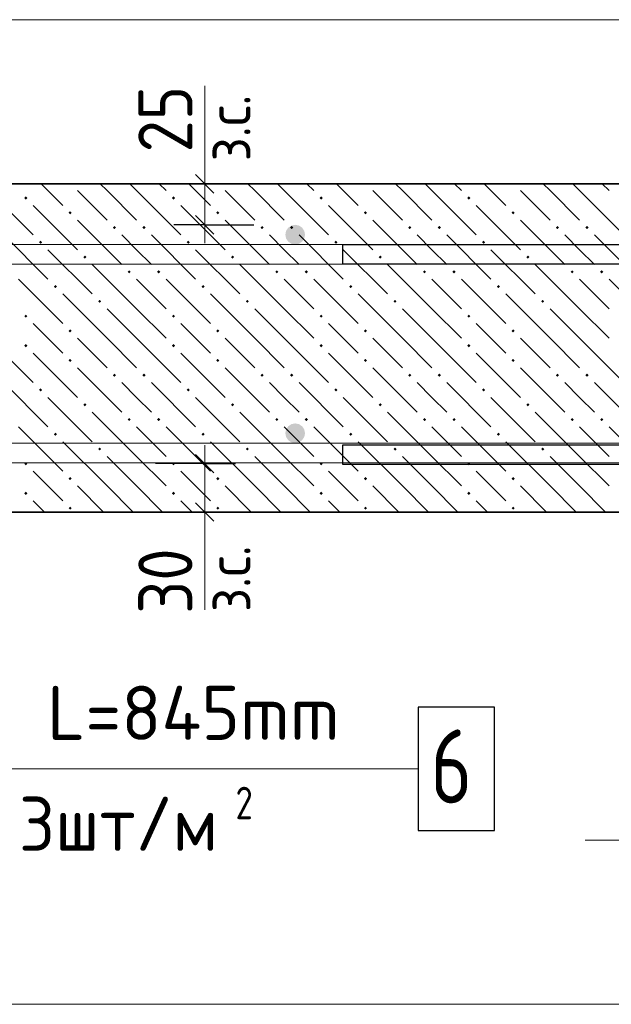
# Model space of a CAD drawing. Header units: millimetres. Extents: x 0 to 42000, y -59 to 29700.
# Tile 14 of 17: x 31011 to 33415, y 22727 to 26727. Entities that reach past the tile are written whole.
import ezdxf

# ---------------------------------------------------------------- set-up
doc = ezdxf.new("R2010")
doc.units = ezdxf.units.MM
for name, color, linetype, lineweight in [('Standard', 7, 'Continuous', 25), ('ЖБ Перекрытие верхний уровень', 7, 'Continuous', 18), ('Обрамление П-обр. равн.', 7, 'Continuous', 25), ('Размерная линия_ общее', 7, 'Continuous', 13), ('Фоновоя арматура Х1', 7, 'Continuous', 25)]:
    doc.layers.add(name, color=color, linetype=linetype, lineweight=lineweight)
doc.styles.add('ISOCPEUR', font='txt')

msp = doc.modelspace()

# ---------------------------------------------------------------- hatches: boundary and pattern name
at = {"layer": 'ЖБ Перекрытие верхний уровень', "linetype": 'Continuous', "lineweight": 18, "transparency": 33554687}
for points in [[(31219.8, 26060.3), (31215.7, 26056.2), (31211.5, 26060.3)], [(31819.8, 26060.3), (31815.7, 26056.2), (31811.5, 26060.3)], [(32419.8, 26060.3), (32415.7, 26056.2), (32411.5, 26060.3)], [(33019.8, 26060.3), (33015.7, 26056.2), (33011.5, 26060.3)], [(31029.2, 26002.7), (31035.7, 26009.2), (31042.2, 26002.7), (31035.7, 25996.2)], [(31629.2, 26002.7), (31635.7, 26009.2), (31642.2, 26002.7), (31635.7, 25996.2)], [(32229.2, 26002.7), (32235.7, 26009.2), (32242.2, 26002.7), (32235.7, 25996.2)], [(32829.2, 26002.7), (32835.7, 26009.2), (32842.2, 26002.7), (32835.7, 25996.2)], [(31209.2, 25942.7), (31215.7, 25949.2), (31222.2, 25942.7), (31215.7, 25936.2)], [(31809.2, 25942.7), (31815.7, 25949.2), (31822.2, 25942.7), (31815.7, 25936.2)], [(32409.2, 25942.7), (32415.7, 25949.2), (32422.2, 25942.7), (32415.7, 25936.2)], [(33009.2, 25942.7), (33015.7, 25949.2), (33022.2, 25942.7), (33015.7, 25936.2)], [(31389.2, 25882.7), (31395.7, 25889.2), (31402.2, 25882.7), (31395.7, 25876.2)], [(31509.2, 25882.7), (31515.7, 25889.2), (31522.2, 25882.7), (31515.7, 25876.2)], [(31989.2, 25882.7), (31995.7, 25889.2), (32002.2, 25882.7), (31995.7, 25876.2)], [(32109.2, 25882.7), (32115.7, 25889.2), (32122.2, 25882.7), (32115.7, 25876.2)], [(32589.2, 25882.7), (32595.7, 25889.2), (32602.2, 25882.7), (32595.7, 25876.2)], [(32709.2, 25882.7), (32715.7, 25889.2), (32722.2, 25882.7), (32715.7, 25876.2)], [(33189.2, 25882.7), (33195.7, 25889.2), (33202.2, 25882.7), (33195.7, 25876.2)], [(33309.2, 25882.7), (33315.7, 25889.2), (33322.2, 25882.7), (33315.7, 25876.2)], [(31089.2, 25822.7), (31095.7, 25829.2), (31102.2, 25822.7), (31095.7, 25816.2)], [(31689.2, 25822.7), (31695.7, 25829.2), (31702.2, 25822.7), (31695.7, 25816.2)], [(32289.2, 25822.7), (32295.7, 25829.2), (32302.2, 25822.7), (32295.7, 25816.2)], [(32889.2, 25822.7), (32895.7, 25829.2), (32902.2, 25822.7), (32895.7, 25816.2)], [(31269.2, 25762.7), (31275.7, 25769.2), (31282.2, 25762.7), (31275.7, 25756.2)], [(31869.2, 25762.7), (31875.7, 25769.2), (31882.2, 25762.7), (31875.7, 25756.2)], [(32469.2, 25762.7), (32475.7, 25769.2), (32482.2, 25762.7), (32475.7, 25756.2)], [(33069.2, 25762.7), (33075.7, 25769.2), (33082.2, 25762.7), (33075.7, 25756.2)], [(31449.2, 25702.7), (31455.7, 25709.2), (31462.2, 25702.7), (31455.7, 25696.2)], [(31569.2, 25702.7), (31575.7, 25709.2), (31582.2, 25702.7), (31575.7, 25696.2)], [(32049.2, 25702.7), (32055.7, 25709.2), (32062.2, 25702.7), (32055.7, 25696.2)], [(32169.2, 25702.7), (32175.7, 25709.2), (32182.2, 25702.7), (32175.7, 25696.2)], [(32649.2, 25702.7), (32655.7, 25709.2), (32662.2, 25702.7), (32655.7, 25696.2)], [(32769.2, 25702.7), (32775.7, 25709.2), (32782.2, 25702.7), (32775.7, 25696.2)], [(33249.2, 25702.7), (33255.7, 25709.2), (33262.2, 25702.7), (33255.7, 25696.2)], [(33369.2, 25702.7), (33375.7, 25709.2), (33382.2, 25702.7), (33375.7, 25696.2)], [(31149.2, 25642.7), (31155.7, 25649.2), (31162.2, 25642.7), (31155.7, 25636.2)], [(31749.2, 25642.7), (31755.7, 25649.2), (31762.2, 25642.7), (31755.7, 25636.2)], [(32349.2, 25642.7), (32355.7, 25649.2), (32362.2, 25642.7), (32355.7, 25636.2)], [(32949.2, 25642.7), (32955.7, 25649.2), (32962.2, 25642.7), (32955.7, 25636.2)], [(31329.2, 25582.7), (31335.7, 25589.2), (31342.2, 25582.7), (31335.7, 25576.2)], [(31929.2, 25582.7), (31935.7, 25589.2), (31942.2, 25582.7), (31935.7, 25576.2)], [(32529.2, 25582.7), (32535.7, 25589.2), (32542.2, 25582.7), (32535.7, 25576.2)], [(33129.2, 25582.7), (33135.7, 25589.2), (33142.2, 25582.7), (33135.7, 25576.2)], [(31029.2, 25522.7), (31035.7, 25529.2), (31042.2, 25522.7), (31035.7, 25516.2)], [(31629.2, 25522.7), (31635.7, 25529.2), (31642.2, 25522.7), (31635.7, 25516.2)], [(32229.2, 25522.7), (32235.7, 25529.2), (32242.2, 25522.7), (32235.7, 25516.2)], [(32829.2, 25522.7), (32835.7, 25529.2), (32842.2, 25522.7), (32835.7, 25516.2)], [(31209.2, 25462.7), (31215.7, 25469.2), (31222.2, 25462.7), (31215.7, 25456.2)], [(31809.2, 25462.7), (31815.7, 25469.2), (31822.2, 25462.7), (31815.7, 25456.2)], [(32409.2, 25462.7), (32415.7, 25469.2), (32422.2, 25462.7), (32415.7, 25456.2)], [(33009.2, 25462.7), (33015.7, 25469.2), (33022.2, 25462.7), (33015.7, 25456.2)], [(31029.2, 25402.7), (31035.7, 25409.2), (31042.2, 25402.7), (31035.7, 25396.2)], [(31629.2, 25402.7), (31635.7, 25409.2), (31642.2, 25402.7), (31635.7, 25396.2)], [(32229.2, 25402.7), (32235.7, 25409.2), (32242.2, 25402.7), (32235.7, 25396.2)], [(32829.2, 25402.7), (32835.7, 25409.2), (32842.2, 25402.7), (32835.7, 25396.2)], [(31209.2, 25342.7), (31215.7, 25349.2), (31222.2, 25342.7), (31215.7, 25336.2)], [(31809.2, 25342.7), (31815.7, 25349.2), (31822.2, 25342.7), (31815.7, 25336.2)], [(32409.2, 25342.7), (32415.7, 25349.2), (32422.2, 25342.7), (32415.7, 25336.2)], [(33009.2, 25342.7), (33015.7, 25349.2), (33022.2, 25342.7), (33015.7, 25336.2)], [(31389.2, 25282.7), (31395.7, 25289.2), (31402.2, 25282.7), (31395.7, 25276.2)], [(31509.2, 25282.7), (31515.7, 25289.2), (31522.2, 25282.7), (31515.7, 25276.2)], [(31989.2, 25282.7), (31995.7, 25289.2), (32002.2, 25282.7), (31995.7, 25276.2)], [(32109.2, 25282.7), (32115.7, 25289.2), (32122.2, 25282.7), (32115.7, 25276.2)], [(32589.2, 25282.7), (32595.7, 25289.2), (32602.2, 25282.7), (32595.7, 25276.2)], [(32709.2, 25282.7), (32715.7, 25289.2), (32722.2, 25282.7), (32715.7, 25276.2)], [(33189.2, 25282.7), (33195.7, 25289.2), (33202.2, 25282.7), (33195.7, 25276.2)], [(33309.2, 25282.7), (33315.7, 25289.2), (33322.2, 25282.7), (33315.7, 25276.2)], [(31089.2, 25222.7), (31095.7, 25229.2), (31102.2, 25222.7), (31095.7, 25216.2)], [(31689.2, 25222.7), (31695.7, 25229.2), (31702.2, 25222.7), (31695.7, 25216.2)], [(32289.2, 25222.7), (32295.7, 25229.2), (32302.2, 25222.7), (32295.7, 25216.2)], [(32889.2, 25222.7), (32895.7, 25229.2), (32902.2, 25222.7), (32895.7, 25216.2)], [(31269.2, 25162.7), (31275.7, 25169.2), (31282.2, 25162.7), (31275.7, 25156.2)], [(31869.2, 25162.7), (31875.7, 25169.2), (31882.2, 25162.7), (31875.7, 25156.2)], [(32469.2, 25162.7), (32475.7, 25169.2), (32482.2, 25162.7), (32475.7, 25156.2)], [(33069.2, 25162.7), (33075.7, 25169.2), (33082.2, 25162.7), (33075.7, 25156.2)], [(31449.2, 25102.7), (31455.7, 25109.2), (31462.2, 25102.7), (31455.7, 25096.2)], [(31569.2, 25102.7), (31575.7, 25109.2), (31582.2, 25102.7), (31575.7, 25096.2)], [(32049.2, 25102.7), (32055.7, 25109.2), (32062.2, 25102.7), (32055.7, 25096.2)], [(32169.2, 25102.7), (32175.7, 25109.2), (32182.2, 25102.7), (32175.7, 25096.2)], [(32649.2, 25102.7), (32655.7, 25109.2), (32662.2, 25102.7), (32655.7, 25096.2)], [(32769.2, 25102.7), (32775.7, 25109.2), (32782.2, 25102.7), (32775.7, 25096.2)], [(33249.2, 25102.7), (33255.7, 25109.2), (33262.2, 25102.7), (33255.7, 25096.2)], [(33369.2, 25102.7), (33375.7, 25109.2), (33382.2, 25102.7), (33375.7, 25096.2)], [(31149.2, 25042.7), (31155.7, 25049.2), (31162.2, 25042.7), (31155.7, 25036.2)], [(31749.2, 25042.7), (31755.7, 25049.2), (31762.2, 25042.7), (31755.7, 25036.2)], [(32349.2, 25042.7), (32355.7, 25049.2), (32362.2, 25042.7), (32355.7, 25036.2)], [(32949.2, 25042.7), (32955.7, 25049.2), (32962.2, 25042.7), (32955.7, 25036.2)], [(31329.2, 24982.7), (31335.7, 24989.2), (31342.2, 24982.7), (31335.7, 24976.2)], [(31929.2, 24982.7), (31935.7, 24989.2), (31942.2, 24982.7), (31935.7, 24976.2)], [(32529.2, 24982.7), (32535.7, 24989.2), (32542.2, 24982.7), (32535.7, 24976.2)], [(33129.2, 24982.7), (33135.7, 24989.2), (33142.2, 24982.7), (33135.7, 24976.2)], [(31029.2, 24922.7), (31035.7, 24929.2), (31042.2, 24922.7), (31035.7, 24916.2)], [(31629.2, 24922.7), (31635.7, 24929.2), (31642.2, 24922.7), (31635.7, 24916.2)], [(32229.2, 24922.7), (32235.7, 24929.2), (32242.2, 24922.7), (32235.7, 24916.2)], [(32829.2, 24922.7), (32835.7, 24929.2), (32842.2, 24922.7), (32835.7, 24916.2)], [(31209.2, 24862.7), (31215.7, 24869.2), (31222.2, 24862.7), (31215.7, 24856.2)], [(31809.2, 24862.7), (31815.7, 24869.2), (31822.2, 24862.7), (31815.7, 24856.2)], [(32409.2, 24862.7), (32415.7, 24869.2), (32422.2, 24862.7), (32415.7, 24856.2)], [(33009.2, 24862.7), (33015.7, 24869.2), (33022.2, 24862.7), (33015.7, 24856.2)], [(31029.2, 24802.7), (31035.7, 24809.2), (31042.2, 24802.7), (31035.7, 24796.2)], [(31629.2, 24802.7), (31635.7, 24809.2), (31642.2, 24802.7), (31635.7, 24796.2)], [(32229.2, 24802.7), (32235.7, 24809.2), (32242.2, 24802.7), (32235.7, 24796.2)], [(32829.2, 24802.7), (32835.7, 24809.2), (32842.2, 24802.7), (32835.7, 24796.2)], [(31209.2, 24742.7), (31215.7, 24749.2), (31222.2, 24742.7), (31215.7, 24736.2)], [(31809.2, 24742.7), (31815.7, 24749.2), (31822.2, 24742.7), (31815.7, 24736.2)], [(32409.2, 24742.7), (32415.7, 24749.2), (32422.2, 24742.7), (32415.7, 24736.2)], [(33009.2, 24742.7), (33015.7, 24749.2), (33022.2, 24742.7), (33015.7, 24736.2)]]:
    msp.add_hatch(color=7, dxfattribs=at).paths.add_polyline_path(points, flags=16)
at = {"layer": 'Фоновоя арматура Х1', "linetype": 'Continuous', "lineweight": 18, "transparency": 33554687}
for points in [[(32170.1, 25853.7), (32167, 25869), (32158.3, 25882), (32145.4, 25890.6), (32130, 25893.7), (32114.7, 25890.6), (32101.8, 25882), (32093.1, 25869), (32090.1, 25853.7), (32093.1, 25838.4), (32101.8, 25825.4), (32114.7, 25816.7), (32130, 25813.7), (32145.4, 25816.7), (32158.3, 25825.4), (32167, 25838.4)], [(32170.1, 25047), (32167, 25062.3), (32158.3, 25075.3), (32145.4, 25084), (32130, 25087), (32114.7, 25084), (32101.8, 25075.3), (32093.1, 25062.3), (32090.1, 25047), (32093.1, 25031.7), (32101.8, 25018.7), (32114.7, 25010), (32130, 25007), (32145.4, 25010), (32158.3, 25018.7), (32167, 25031.7)]]:
    msp.add_hatch(color=7, dxfattribs=at).paths.add_polyline_path(points)

# ---------------------------------------------------------------- linework, layer by layer
at = {"color": 7, "linetype": 'Continuous', "lineweight": 25, "transparency": 33554687}
msp.add_lwpolyline([(32630, 23433.7), (32940.1, 23433.7), (32940.1, 23933.7), (32630, 23933.7), (32630, 23433.7)], dxfattribs=at)
at = {"layer": 'Standard', "color": 7, "linetype": 'Continuous', "lineweight": 13, "transparency": 33554687}
for p, q in [((31762.7, 26060.3), (31762.7, 26457.8)), ((31762.7, 24727), (31762.7, 24329.6)), ((33308.2, 23393.7), (34185.5, 23393.7))]:
    msp.add_line(p, q, dxfattribs=at)
at = {"layer": 'Standard', "color": 254, "linetype": 'Continuous', "lineweight": 18, "true_color": 0xc4c4ff, "transparency": 33554687}
msp.add_lwpolyline([(28228.7, 22727), (39212.8, 22727), (39212.8, 26727), (28228.7, 26727), (28228.7, 22727)], dxfattribs=at)
at = {"layer": 'Standard', "color": 7, "linetype": 'Continuous', "lineweight": 13, "transparency": 33554687}
msp.add_lwpolyline([(30870.1, 25328.7), (30436.7, 25328.7), (30436.7, 23683.7), (32631.7, 23683.7)], dxfattribs=at)
at = {"layer": 'ЖБ Перекрытие верхний уровень', "color": 7, "linetype": 'Continuous', "lineweight": 35, "transparency": 33554687}
for p, q in [((36570.1, 26060.3), (28895.3, 26060.3)), ((28895.3, 24727), (33570.1, 24727))]:
    msp.add_line(p, q, dxfattribs=at)
at = {"layer": 'ЖБ Перекрытие верхний уровень', "color": 9, "linetype": 'Continuous', "lineweight": 18, "true_color": 0xc7c7c7, "transparency": 33554687}
for p, q in [((31125.7, 26032.7), (31098, 26060.3)), ((31365.7, 26032.7), (31338, 26060.3)), ((31458, 26060.3), (31485.7, 26032.7)), ((31578, 26060.3), (31605.7, 26032.7)), ((31725.7, 26032.7), (31698, 26060.3)), ((31965.7, 26032.7), (31938, 26060.3)), ((32058, 26060.3), (32085.7, 26032.7)), ((32178, 26060.3), (32205.7, 26032.7)), ((32325.7, 26032.7), (32298, 26060.3)), ((32565.7, 26032.7), (32538, 26060.3)), ((32658, 26060.3), (32685.7, 26032.7)), ((32778, 26060.3), (32805.7, 26032.7)), ((32925.7, 26032.7), (32898, 26060.3)), ((33165.7, 26032.7), (33138, 26060.3)), ((33258, 26060.3), (33285.7, 26032.7)), ((33378, 26060.3), (33405.7, 26032.7)), ((30885.7, 26032.7), (31065.7, 25852.7)), ((31185.7, 25972.7), (31125.7, 26032.7)), ((31245.7, 26032.7), (31365.7, 25912.7)), ((31365.7, 26032.7), (31485.7, 25912.7)), ((31485.7, 26032.7), (31665.7, 25852.7)), ((31785.7, 25972.7), (31725.7, 26032.7)), ((31845.7, 26032.7), (31965.7, 25912.7)), ((31965.7, 26032.7), (32085.7, 25912.7)), ((32085.7, 26032.7), (32265.7, 25852.7)), ((32385.7, 25972.7), (32325.7, 26032.7)), ((32445.7, 26032.7), (32565.7, 25912.7)), ((32565.7, 26032.7), (32685.7, 25912.7)), ((32685.7, 26032.7), (32865.7, 25852.7)), ((32985.7, 25972.7), (32925.7, 26032.7)), ((33045.7, 26032.7), (33165.7, 25912.7)), ((33165.7, 26032.7), (33285.7, 25912.7)), ((33285.7, 26032.7), (33465.7, 25852.7)), ((31065.7, 25972.7), (31245.7, 25792.7)), ((31665.7, 25972.7), (31845.7, 25792.7)), ((32265.7, 25972.7), (32445.7, 25792.7)), ((32865.7, 25972.7), (33045.7, 25792.7)), ((31245.7, 25912.7), (31425.7, 25732.7)), ((31845.7, 25912.7), (32025.7, 25732.7)), ((32445.7, 25912.7), (32625.7, 25732.7)), ((33045.7, 25912.7), (33225.7, 25732.7)), ((30945.7, 25852.7), (31125.7, 25672.7)), ((31485.7, 25792.7), (31425.7, 25852.7)), ((31545.7, 25852.7), (31725.7, 25672.7)), ((32085.7, 25792.7), (32025.7, 25852.7)), ((32145.7, 25852.7), (32325.7, 25672.7)), ((32685.7, 25792.7), (32625.7, 25852.7)), ((32745.7, 25852.7), (32925.7, 25672.7)), ((33285.7, 25792.7), (33225.7, 25852.7)), ((33345.7, 25852.7), (33525.7, 25672.7)), ((31125.7, 25792.7), (31305.7, 25612.7)), ((31545.7, 25732.7), (31485.7, 25792.7)), ((31725.7, 25792.7), (31905.7, 25612.7)), ((32145.7, 25732.7), (32085.7, 25792.7)), ((32325.7, 25792.7), (32505.7, 25612.7)), ((32745.7, 25732.7), (32685.7, 25792.7)), ((32925.7, 25792.7), (33105.7, 25612.7)), ((33345.7, 25732.7), (33285.7, 25792.7)), ((31485.7, 25552.7), (31305.7, 25732.7)), ((32085.7, 25552.7), (31905.7, 25732.7)), ((32685.7, 25552.7), (32505.7, 25732.7)), ((33285.7, 25552.7), (33105.7, 25732.7)), ((31005.7, 25672.7), (31185.7, 25492.7)), ((31485.7, 25672.7), (31605.7, 25552.7)), ((31605.7, 25672.7), (31785.7, 25492.7)), ((32085.7, 25672.7), (32205.7, 25552.7)), ((32205.7, 25672.7), (32385.7, 25492.7)), ((32685.7, 25672.7), (32805.7, 25552.7)), ((32805.7, 25672.7), (32985.7, 25492.7)), ((33285.7, 25672.7), (33405.7, 25552.7)), ((33405.7, 25672.7), (33585.7, 25492.7)), ((31365.7, 25432.7), (31185.7, 25612.7)), ((31965.7, 25432.7), (31785.7, 25612.7)), ((32565.7, 25432.7), (32385.7, 25612.7)), ((33165.7, 25432.7), (32985.7, 25612.7)), ((31365.7, 25552.7), (31485.7, 25432.7)), ((31485.7, 25552.7), (31605.7, 25432.7)), ((31965.7, 25552.7), (32085.7, 25432.7)), ((32085.7, 25552.7), (32205.7, 25432.7)), ((32565.7, 25552.7), (32685.7, 25432.7)), ((32685.7, 25552.7), (32805.7, 25432.7)), ((33165.7, 25552.7), (33285.7, 25432.7)), ((33285.7, 25552.7), (33405.7, 25432.7)), ((31125.7, 25432.7), (31065.7, 25492.7)), ((31725.7, 25432.7), (31665.7, 25492.7)), ((32325.7, 25432.7), (32265.7, 25492.7)), ((32925.7, 25432.7), (32865.7, 25492.7)), ((30885.7, 25432.7), (31065.7, 25252.7)), ((31185.7, 25372.7), (31125.7, 25432.7)), ((31245.7, 25432.7), (31365.7, 25312.7)), ((31365.7, 25432.7), (31485.7, 25312.7)), ((31485.7, 25432.7), (31665.7, 25252.7)), ((31785.7, 25372.7), (31725.7, 25432.7)), ((31845.7, 25432.7), (31965.7, 25312.7)), ((31965.7, 25432.7), (32085.7, 25312.7)), ((32085.7, 25432.7), (32265.7, 25252.7)), ((32385.7, 25372.7), (32325.7, 25432.7)), ((32445.7, 25432.7), (32565.7, 25312.7)), ((32565.7, 25432.7), (32685.7, 25312.7)), ((32685.7, 25432.7), (32865.7, 25252.7)), ((32985.7, 25372.7), (32925.7, 25432.7)), ((33045.7, 25432.7), (33165.7, 25312.7)), ((33165.7, 25432.7), (33285.7, 25312.7)), ((33285.7, 25432.7), (33465.7, 25252.7)), ((31065.7, 25372.7), (31245.7, 25192.7)), ((31665.7, 25372.7), (31845.7, 25192.7)), ((32265.7, 25372.7), (32445.7, 25192.7)), ((32865.7, 25372.7), (33045.7, 25192.7)), ((31245.7, 25312.7), (31425.7, 25132.7)), ((31845.7, 25312.7), (32025.7, 25132.7)), ((32445.7, 25312.7), (32625.7, 25132.7)), ((33045.7, 25312.7), (33225.7, 25132.7)), ((30945.7, 25252.7), (31125.7, 25072.7)), ((31485.7, 25192.7), (31425.7, 25252.7)), ((31545.7, 25252.7), (31725.7, 25072.7)), ((32085.7, 25192.7), (32025.7, 25252.7)), ((32145.7, 25252.7), (32325.7, 25072.7)), ((32685.7, 25192.7), (32625.7, 25252.7)), ((32745.7, 25252.7), (32925.7, 25072.7)), ((33285.7, 25192.7), (33225.7, 25252.7)), ((33345.7, 25252.7), (33525.7, 25072.7)), ((31125.7, 25192.7), (31305.7, 25012.7)), ((31545.7, 25132.7), (31485.7, 25192.7)), ((31725.7, 25192.7), (31905.7, 25012.7)), ((32145.7, 25132.7), (32085.7, 25192.7)), ((32325.7, 25192.7), (32505.7, 25012.7)), ((32745.7, 25132.7), (32685.7, 25192.7)), ((32925.7, 25192.7), (33105.7, 25012.7)), ((33345.7, 25132.7), (33285.7, 25192.7)), ((31485.7, 24952.7), (31305.7, 25132.7)), ((32085.7, 24952.7), (31905.7, 25132.7)), ((32685.7, 24952.7), (32505.7, 25132.7)), ((33285.7, 24952.7), (33105.7, 25132.7)), ((31005.7, 25072.7), (31185.7, 24892.7)), ((31485.7, 25072.7), (31605.7, 24952.7)), ((31605.7, 25072.7), (31785.7, 24892.7)), ((32085.7, 25072.7), (32205.7, 24952.7)), ((32205.7, 25072.7), (32385.7, 24892.7)), ((32685.7, 25072.7), (32805.7, 24952.7)), ((32805.7, 25072.7), (32985.7, 24892.7)), ((33285.7, 25072.7), (33405.7, 24952.7)), ((33405.7, 25072.7), (33585.7, 24892.7)), ((31365.7, 24832.7), (31185.7, 25012.7)), ((31965.7, 24832.7), (31785.7, 25012.7)), ((32565.7, 24832.7), (32385.7, 25012.7)), ((33165.7, 24832.7), (32985.7, 25012.7)), ((31365.7, 24952.7), (31485.7, 24832.7)), ((31485.7, 24952.7), (31605.7, 24832.7)), ((31965.7, 24952.7), (32085.7, 24832.7)), ((32085.7, 24952.7), (32205.7, 24832.7)), ((32565.7, 24952.7), (32685.7, 24832.7)), ((32685.7, 24952.7), (32805.7, 24832.7)), ((33165.7, 24952.7), (33285.7, 24832.7)), ((33285.7, 24952.7), (33405.7, 24832.7)), ((31125.7, 24832.7), (31065.7, 24892.7)), ((31725.7, 24832.7), (31665.7, 24892.7)), ((32325.7, 24832.7), (32265.7, 24892.7)), ((32925.7, 24832.7), (32865.7, 24892.7)), ((31185.7, 24772.7), (31125.7, 24832.7)), ((31245.7, 24832.7), (31351.3, 24727)), ((31365.7, 24832.7), (31471.3, 24727)), ((31485.7, 24832.7), (31591.3, 24727)), ((31785.7, 24772.7), (31725.7, 24832.7)), ((31845.7, 24832.7), (31951.3, 24727)), ((31965.7, 24832.7), (32071.3, 24727)), ((32085.7, 24832.7), (32191.3, 24727)), ((32385.7, 24772.7), (32325.7, 24832.7)), ((32445.7, 24832.7), (32551.3, 24727)), ((32565.7, 24832.7), (32671.3, 24727)), ((32685.7, 24832.7), (32791.3, 24727)), ((32985.7, 24772.7), (32925.7, 24832.7)), ((33045.7, 24832.7), (33151.3, 24727)), ((33165.7, 24832.7), (33271.3, 24727)), ((33285.7, 24832.7), (33391.3, 24727)), ((31065.7, 24772.7), (31111.3, 24727)), ((31665.7, 24772.7), (31711.3, 24727)), ((32265.7, 24772.7), (32311.3, 24727)), ((32865.7, 24772.7), (32911.3, 24727))]:
    msp.add_line(p, q, dxfattribs=at)
at = {"layer": 'Обрамление П-обр. равн.', "color": 38, "linetype": 'Continuous', "lineweight": 25, "true_color": 0x5f1e0f, "transparency": 33554687}
msp.add_lwpolyline([(32323.4, 25813.7), (36403.4, 25813.7), (36403.4, 24920.3), (32323.4, 24920.3), (32323.4, 25000.3), (36323.4, 25000.3), (36323.4, 25733.7), (32323.4, 25733.7), (32323.4, 25813.7)], dxfattribs=at)
msp.add_lwpolyline([(32323.4, 25813.7), (36403.4, 25813.7), (36403.4, 24920.3), (32323.4, 24920.3), (32323.4, 25000.3), (36323.4, 25000.3), (36323.4, 25733.7), (32323.4, 25733.7), (32323.4, 25813.7)], dxfattribs=at)
msp.add_lwpolyline([(32323.4, 25813.7), (36403.4, 25813.7), (36403.4, 24920.3), (32323.4, 24920.3), (32323.4, 25000.3), (36323.4, 25000.3), (36323.4, 25733.7), (32323.4, 25733.7), (32323.4, 25813.7)], dxfattribs=at)
msp.add_lwpolyline([(32323.4, 25813.7), (36403.4, 25813.7), (36403.4, 24920.3), (32323.4, 24920.3), (32323.4, 25000.3), (36323.4, 25000.3), (36323.4, 25733.7), (32323.4, 25733.7), (32323.4, 25813.7)], dxfattribs=at)
msp.add_lwpolyline([(32323.4, 25813.7), (36403.4, 25813.7), (36403.4, 24920.3), (32323.4, 24920.3), (32323.4, 25000.3), (36323.4, 25000.3), (36323.4, 25733.7), (32323.4, 25733.7), (32323.4, 25813.7)], dxfattribs=at)
msp.add_lwpolyline([(32323.4, 25813.7), (36403.4, 25813.7), (36403.4, 24920.3), (32323.4, 24920.3), (32323.4, 25000.3), (36323.4, 25000.3), (36323.4, 25733.7), (32323.4, 25733.7), (32323.4, 25813.7)], dxfattribs=at)
msp.add_lwpolyline([(32323.4, 25813.7), (36403.4, 25813.7), (36403.4, 24920.3), (32323.4, 24920.3), (32323.4, 25000.3), (36323.4, 25000.3), (36323.4, 25733.7), (32323.4, 25733.7), (32323.4, 25813.7)], dxfattribs=at)
at = {"layer": 'Размерная линия_ общее', "color": 7, "linetype": 'Continuous', "lineweight": 13, "transparency": 33554687}
for p, q in [((31762.7, 26060.3), (31762.7, 26135.3)), ((31762.7, 25893.7), (31762.7, 26060.3)), ((31762.7, 25893.7), (31762.7, 25818.7)), ((31762.7, 24923.7), (31762.7, 24998.7)), ((31762.7, 24923.7), (31762.7, 24727)), ((31762.7, 24727), (31762.7, 24652))]:
    msp.add_line(p, q, dxfattribs=at)
at = {"layer": 'Размерная линия_ общее', "color": 7, "linetype": 'Continuous', "lineweight": 25, "transparency": 33554687}
for p, q in [((31800.2, 26022.8), (31725.2, 26097.8)), ((31800.2, 25856.2), (31725.2, 25931.2)), ((31725.2, 24961.2), (31800.2, 24886.2)), ((31725.2, 24764.5), (31800.2, 24689.5))]:
    msp.add_line(p, q, dxfattribs=at)
at = {"layer": 'Размерная линия_ общее', "color": 253, "linetype": 'Continuous', "lineweight": -3, "true_color": 0xa0a0a0, "transparency": 33554687}
for p, q in [((31762.7, 26060.3), (31637.7, 26060.3)), ((31762.7, 26060.3), (31887.7, 26060.3)), ((31762.7, 26060.3), (32094.3, 26060.3)), ((31762.7, 25893.7), (31637.7, 25893.7)), ((31762.7, 25893.7), (31887.7, 25893.7)), ((31762.7, 25893.7), (31962.7, 25893.7)), ((31762.7, 24923.7), (31562.7, 24923.7)), ((31762.7, 24923.7), (31637.7, 24923.7)), ((31762.7, 24923.7), (31887.7, 24923.7)), ((31762.7, 24727), (31637.7, 24727)), ((31762.7, 24727), (31887.7, 24727)), ((31762.7, 24727), (32094.3, 24727))]:
    msp.add_line(p, q, dxfattribs=at)
at = {"layer": 'Фоновоя арматура Х1', "color": 251, "linetype": 'Continuous', "lineweight": 18, "true_color": 0x656565, "transparency": 33554687}
for points in [[(36403.4, 25733.7), (28855.3, 25733.7), (28855.3, 25813.7), (36403.4, 25813.7), (36403.4, 25733.7)], [(36403.4, 25733.7), (28855.3, 25733.7), (28855.3, 25813.7), (36403.4, 25813.7), (36403.4, 25733.7)], [(36403.4, 25733.7), (28855.3, 25733.7), (28855.3, 25813.7), (36403.4, 25813.7), (36403.4, 25733.7)], [(36403.4, 25733.7), (28855.3, 25733.7), (28855.3, 25813.7), (36403.4, 25813.7), (36403.4, 25733.7)], [(36403.4, 25733.7), (28855.3, 25733.7), (28855.3, 25813.7), (36403.4, 25813.7), (36403.4, 25733.7)], [(36403.4, 25733.7), (28855.3, 25733.7), (28855.3, 25813.7), (36403.4, 25813.7), (36403.4, 25733.7)], [(36403.4, 25733.7), (28855.3, 25733.7), (28855.3, 25813.7), (36403.4, 25813.7), (36403.4, 25733.7)], [(36403.4, 24927), (28855.3, 24927), (28855.3, 25007), (36403.4, 25007), (36403.4, 24927)], [(36403.4, 24927), (28855.3, 24927), (28855.3, 25007), (36403.4, 25007), (36403.4, 24927)], [(36403.4, 24927), (28855.3, 24927), (28855.3, 25007), (36403.4, 25007), (36403.4, 24927)], [(36403.4, 24927), (28855.3, 24927), (28855.3, 25007), (36403.4, 25007), (36403.4, 24927)], [(36403.4, 24927), (28855.3, 24927), (28855.3, 25007), (36403.4, 25007), (36403.4, 24927)], [(36403.4, 24927), (28855.3, 24927), (28855.3, 25007), (36403.4, 25007), (36403.4, 24927)], [(36403.4, 24927), (28855.3, 24927), (28855.3, 25007), (36403.4, 25007), (36403.4, 24927)]]:
    msp.add_lwpolyline(points, dxfattribs=at)

# ---------------------------------------------------------------- texts
at = {"color": 7, "linetype": 'Continuous', "lineweight": 13, "transparency": 33554687, "attachment_point": 7, "style": 'ISOCPEUR'}
for s, insert, char_height, width in [('\\W0.98;ø8 L=845mm ', (30649.7, 23801), 220, 1910.596), ('\\W0.78;6', (32680.1, 23543.7), 300, 326.407)]:
    msp.add_mtext(s, dxfattribs=dict(at, insert=insert, char_height=char_height, width=width))
at = {"color": 7, "linetype": 'Continuous', "lineweight": 25, "transparency": 33554687, "attachment_point": 7, "style": 'ISOCPEUR'}
for s, insert, char_height, width in [('\\W0.78;2', (31887.6, 23478.8), 132, 143.621), ('\\W0.95;3шт/м', (31007.6, 23350.5), 220, 984.303)]:
    msp.add_mtext(s, dxfattribs=dict(at, insert=insert, char_height=char_height, width=width))
at = {"layer": 'Размерная линия_ общее', "color": 7, "linetype": 'Continuous', "lineweight": 18, "transparency": 33554687, "char_height": 180, "width": 413.948, "attachment_point": 7, "rotation": 90, "style": 'ISOCPEUR'}
for insert in [(31948.5, 26151.6), (31948.5, 24320.8)]:
    msp.add_mtext('\\W0.90;з.с.', dxfattribs=dict(at, insert=insert))
at = {"layer": 'Размерная линия_ общее', "color": 7, "linetype": 'Continuous', "lineweight": 25, "transparency": 33554687, "char_height": 220, "attachment_point": 7, "rotation": 90, "style": 'ISOCPEUR'}
for s, insert, width in [('\\W0.87;25', (31712.7, 26187.9), 403.932), ('\\W0.87;30', (31712.7, 24313.4), 403.924)]:
    msp.add_mtext(s, dxfattribs=dict(at, insert=insert, width=width))

doc.saveas('drawing.dxf')
